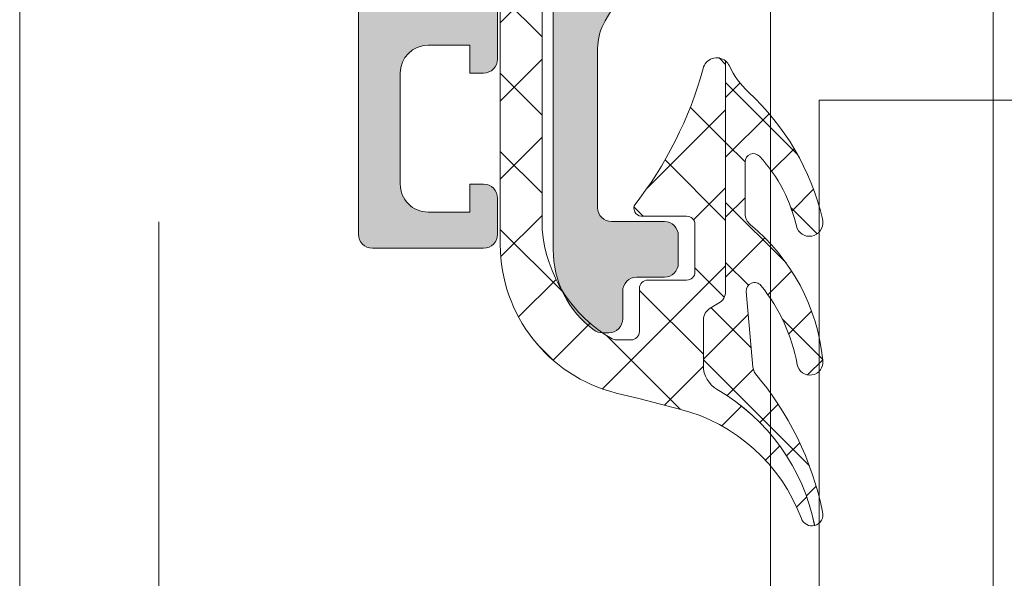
# Model space of a CAD drawing. Header units: millimetres. Extents: x 213386 to 506888, y 183055 to 450952.
# Tile 103 of 256: x 373037 to 373072, y 297302 to 297322. Entities that reach past the tile are written whole.
import ezdxf

# ---------------------------------------------------------------- set-up
doc = ezdxf.new("R2010")
doc.units = ezdxf.units.MM
doc.linetypes.add('ČÁRKOVANÁ', pattern=[19.049999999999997, 12.7, -6.35])
doc.layers.add('FASÁDA DETAILNÍ', color=255, linetype='Continuous', lineweight=0)

msp = doc.modelspace()

# ---------------------------------------------------------------- hatches: boundary and pattern name
at = {"layer": 'FASÁDA DETAILNÍ'}
h = msp.add_hatch(color=256, dxfattribs=at)
edge = h.paths.add_edge_path()
edge.add_arc((373049.320223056, 297314.206440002), 0.5000674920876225, 180.0077324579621, 269.9922675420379)
edge.add_line((373049.3201555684, 297313.7063725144), (373053.3201555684, 297313.7063725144))
edge.add_arc((373053.3200880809, 297314.206440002), 0.5000674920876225, 270.007732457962, 359.992267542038)
edge.add_line((373053.8201555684, 297314.2063725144), (373053.8201555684, 297315.5064213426))
edge.add_arc((373053.3201186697, 297315.5063844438), 0.5000369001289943, 0.004227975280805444, 89.9957720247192)
edge.add_line((373053.3201555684, 297316.0064213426), (373052.8201555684, 297316.0064213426))
edge.add_line((373052.8201555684, 297316.0064213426), (373052.8201555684, 297315.0064213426))
edge.add_line((373052.8201555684, 297315.0064213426), (373051.3201555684, 297315.0064213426))
edge.add_arc((373051.3201185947, 297316.0063843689), 0.9999630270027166, 179.9978814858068, 270.0021185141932, ccw=False)
edge.add_line((373050.3201555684, 297316.0064213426), (373050.3201555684, 297320.0064213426))
edge.add_arc((373051.3202324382, 297320.0063444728), 1.000076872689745, 90.0044039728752, 179.9955960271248, ccw=False)
edge.add_line((373051.3201555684, 297321.0064213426), (373052.8201555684, 297321.0064213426))
edge.add_line((373052.8201555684, 297321.0064213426), (373052.8201555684, 297320.0064213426))
edge.add_line((373052.8201555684, 297320.0064213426), (373053.3201555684, 297320.0064213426))
edge.add_arc((373053.3202130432, 297320.5063638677), 0.4999425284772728, 269.9934131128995, 360.0065868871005)
edge.add_line((373053.8201555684, 297320.5064213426), (373053.8201555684, 297323.3064091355))
edge.add_arc((373053.3201555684, 297323.3064091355), 0.5, 0, 90)
edge.add_line((373053.3201555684, 297323.8064091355), (373053.1201555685, 297323.8064091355))
edge.add_arc((373053.1201555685, 297323.3064091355), 0.5, 90, 180)
edge.add_line((373052.6201555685, 297323.3064091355), (373052.6201555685, 297322.8064091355))
edge.add_arc((373052.1201204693, 297322.8064442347), 0.5000351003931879, 270.00402178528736, 359.99597821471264, ccw=False)
edge.add_line((373052.1201555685, 297322.3064091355), (373051.3201525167, 297322.3064091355))
edge.add_arc((373051.3201690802, 297322.806425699), 0.5000165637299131, 180.0018979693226, 269.9981020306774, ccw=False)
edge.add_line((373050.8201525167, 297322.8064091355), (373050.8201525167, 297354.106403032))
edge.add_line((373050.8201525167, 297354.106403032), (373051.2525491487, 297360.1448606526))
edge.add_arc((373052.2517688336, 297360.1064045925), 0.9999594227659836, 90, 177.7959971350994, ccw=False)
edge.add_line((373052.2517688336, 297361.1063640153), (373058.9202210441, 297361.1063640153))
edge.add_arc((373058.9202210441, 297360.6063640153), 0.5, 0, 90, ccw=False)
edge.add_line((373059.4202210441, 297360.6063640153), (373059.4202210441, 297359.7063640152))
edge.add_arc((373059.9202210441, 297359.7063640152), 0.5, 180, 270)
edge.add_line((373059.9202210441, 297359.2063640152), (373061.32022257, 297359.2063640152))
edge.add_arc((373061.5877431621, 297359.1275275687), 0.278895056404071, 88.83541063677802, 163.5801235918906, ccw=False)
edge.add_line((373061.59341157, 297359.4063650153), (373062.04700557, 297359.4063650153))
edge.add_arc((373062.0526662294, 297359.1274969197), 0.2789255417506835, 16.42459454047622, 91.16287005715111, ccw=False)
edge.add_line((373062.32020957, 297359.2063640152), (373064.20022057, 297359.2063640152))
edge.add_arc((373064.20022057, 297359.5063640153), 0.3000000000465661, 270.0000000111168, 360)
edge.add_line((373064.50022057, 297359.5063640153), (373064.50022057, 297360.4863383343))
edge.add_arc((373064.20022057, 297360.4863383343), 0.3000000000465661, 1.111684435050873e-08, 89.99999998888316)
edge.add_line((373064.20022057, 297360.7863383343), (373061.44022257, 297360.7863383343))
edge.add_arc((373061.44022257, 297360.9063383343), 0.1199999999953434, 180, 270, ccw=False)
edge.add_line((373061.32022257, 297360.9063383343), (373061.32022257, 297365.2063640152))
edge.add_arc((373061.82022257, 297365.2063640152), 0.5, 90, 180, ccw=False)
edge.add_line((373061.82022257, 297365.7063640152), (373062.52022257, 297365.7063640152))
edge.add_line((373062.52022257, 297365.7063640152), (373064.9130428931, 297364.3248685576))
edge.add_arc((373064.9821027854, 297364.4444837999), 0.1381197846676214, 240.0000000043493, 360)
edge.add_line((373065.12022257, 297364.4444837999), (373065.12022257, 297368.2063640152))
edge.add_arc((373067.12022257, 297368.2063640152), 2, 90, 180, ccw=False)
edge.add_line((373067.12022257, 297370.2063640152), (373067.6882179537, 297370.2063640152))
edge.add_arc((373067.6882179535, 297370.7063640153), 0.5000000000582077, 270.0000000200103, 304.4790717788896)
edge.add_arc((373065.1407446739, 297374.4158626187), 4.999999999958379, 304.4790717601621, 354.6507719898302)
edge.add_arc((373069.9820959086, 297373.9682442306), 0.1381197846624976, 352.2975625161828, 479.9999999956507)
edge.add_line((373069.9130360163, 297374.0878594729), (373067.5202156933, 297372.7063640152))
edge.add_line((373067.5202156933, 297372.7063640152), (373066.8202156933, 297372.7063640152))
edge.add_arc((373066.8202156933, 297373.2063640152), 0.5, 180, 270, ccw=False)
edge.add_line((373066.3202156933, 297373.2063640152), (373066.3202156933, 297377.5063896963))
edge.add_arc((373066.4402156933, 297377.5063896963), 0.1199999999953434, 90, 180, ccw=False)
edge.add_line((373066.4402156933, 297377.6263896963), (373069.2002136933, 297377.6263896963))
edge.add_arc((373069.2002136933, 297377.9263896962), 0.2999999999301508, 270, 360)
edge.add_line((373069.5002136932, 297377.9263896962), (373069.5002136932, 297378.9063640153))
edge.add_arc((373069.2002136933, 297378.9063640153), 0.2999999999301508, 0, 90)
edge.add_line((373069.2002136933, 297379.2063640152), (373067.3202026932, 297379.2063640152))
edge.add_arc((373067.0526593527, 297379.2852311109), 0.2789255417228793, 268.83712993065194, 343.5754054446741, ccw=False)
edge.add_line((373067.0469986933, 297379.0063630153), (373066.5934046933, 297379.0063630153))
edge.add_arc((373066.5877362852, 297379.2852004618), 0.2788950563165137, 196.4198764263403, 271.1645893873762, ccw=False)
edge.add_line((373066.3202156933, 297379.2063640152), (373063.320157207, 297379.2063640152))
edge.add_line((373063.320157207, 297379.2063640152), (373062.620054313, 297378.5062916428))
edge.add_line((373062.620054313, 297378.5062916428), (373062.620054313, 297377.9062855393))
edge.add_line((373062.620054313, 297377.9062855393), (373064.2200604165, 297377.9062855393))
edge.add_arc((373064.2200509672, 297377.4062760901), 0.5000094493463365, 0.0010827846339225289, 89.99891721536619, ccw=False)
edge.add_line((373064.7200604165, 297377.4062855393), (373064.7200604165, 297377.0108574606))
edge.add_arc((373064.2200604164, 297377.0108574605), 0.5000000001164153, -14.999999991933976, 6.670120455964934e-09, ccw=False)
edge.add_line((373064.7030233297, 297376.881447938), (373064.3188145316, 297375.4475611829))
edge.add_arc((373063.3528887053, 297375.7063802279), 0.9999999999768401, 270.00000000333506, 345.0000000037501, ccw=False)
edge.add_line((373063.3528887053, 297374.706380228), (373057.6200665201, 297374.706380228))
edge.add_line((373057.6200665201, 297374.706380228), (373057.6200665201, 297377.9062855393))
edge.add_line((373057.6200665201, 297377.9062855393), (373058.420054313, 297377.9062855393))
edge.add_line((373058.420054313, 297377.9062855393), (373058.420054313, 297378.5062916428))
edge.add_line((373058.420054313, 297378.5062916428), (373057.2076214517, 297379.2062733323))
edge.add_line((373057.2076214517, 297379.2062733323), (373056.1200665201, 297379.2062733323))
edge.add_line((373056.1200665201, 297379.2062733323), (373056.1200665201, 297364.2063640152))
edge.add_arc((373055.6200665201, 297364.2063640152), 0.5, -90, 0, ccw=False)
edge.add_line((373055.6200665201, 297363.7063640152), (373049.8201555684, 297363.7063640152))
edge.add_arc((373049.8201555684, 297362.7063640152), 1, 90, 180)
edge.add_line((373048.8201555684, 297362.7063640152), (373048.8201555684, 297314.2063725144))
edge = h.paths.add_edge_path(flags=16)
edge.add_line((373058.420054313, 297373.106380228), (373062.820054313, 297373.106380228))
edge.add_arc((373062.820054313, 297372.606380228), 0.5, 0, 90, ccw=False)
edge.add_line((373063.320054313, 297372.606380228), (373063.320054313, 297368.206380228))
edge.add_arc((373062.820054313, 297368.206380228), 0.5, -90, 0, ccw=False)
edge.add_line((373062.820054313, 297367.706380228), (373058.420054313, 297367.706380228))
edge.add_arc((373058.420054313, 297368.206380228), 0.5, 180, 270, ccw=False)
edge.add_line((373057.920054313, 297368.206380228), (373057.920054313, 297372.606380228))
edge.add_arc((373058.420054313, 297372.606380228), 0.5, 90, 180, ccw=False)
h = msp.add_hatch(dxfattribs=at)
h.set_pattern_fill('ANSI37', color=256, scale=0.625, angle=-1.272221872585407e-14, style=0)
h.set_pattern_definition([(44.99999999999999, (373055.8201555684, 297323.7063726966), (-1.403165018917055, 1.403165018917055), []), (135, (373055.8201555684, 297323.7063726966), (-1.403165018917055, -1.403165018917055), [])])
edge = h.paths.add_edge_path()
edge.add_ellipse((373060.4407174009, 297314.8194571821), major_axis=(-5.039467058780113, 0), ratio=1, start_angle=4.964461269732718, end_angle=60.20821553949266)
edge.add_ellipse((373058.085917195, 297310.7063727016), major_axis=(-0.3000000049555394, 0), ratio=1, start_angle=60.2078270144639, end_angle=89.99930738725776)
edge.add_line((373058.0859135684, 297310.4063726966), (373058.6201975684, 297310.4063696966))
edge.add_ellipse((373058.6201988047, 297310.7063694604), major_axis=(-0.2999997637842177, 0), ratio=1, start_angle=89.9997638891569, end_angle=180.0000451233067)
edge.add_line((373058.9201985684, 297310.7063696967), (373058.9201985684, 297312.2563666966))
edge.add_ellipse((373059.2202092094, 297312.2563590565), major_axis=(-0.3000106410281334, 0), ratio=1, start_angle=270.00432394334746, end_angle=359.99854088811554, ccw=False)
edge.add_line((373059.2201865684, 297312.5563696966), (373060.6201685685, 297312.5563806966))
edge.add_ellipse((373060.6201657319, 297312.856370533), major_axis=(-0.2999898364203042, 0), ratio=1, start_angle=90.00054175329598, end_angle=179.9996492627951)
edge.add_line((373060.9201555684, 297312.8563686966), (373060.9201555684, 297314.5563806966))
edge.add_ellipse((373060.6201454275, 297314.5563735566), major_axis=(-0.3000101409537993, 0), ratio=1, start_angle=180.0013636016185, end_angle=269.9955805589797)
edge.add_line((373060.6201685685, 297314.8563836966), (373059.0563375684, 297314.8563726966))
edge.add_ellipse((373059.0234805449, 297315.1575317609), major_axis=(-0.3029461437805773, 0), ratio=1, start_angle=-13.483577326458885, end_angle=96.2264509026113, ccw=False)
edge.add_ellipse((373047.7075162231, 297323.8624548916), major_axis=(-14.00076634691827, 0), ratio=1, start_angle=141.9243799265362, end_angle=164.6982677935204)
edge.add_ellipse((373061.6997539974, 297320.0557413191), major_axis=(-0.500472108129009, 0), ratio=1, start_angle=230.1933656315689, end_angle=347.08239147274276, ccw=False)
edge.add_line((373062.0201555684, 297320.4402086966), (373062.0201555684, 297312.1569296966))
edge.add_ellipse((373061.5201558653, 297312.1569302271), major_axis=(-0.4999997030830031, 0), ratio=1, start_angle=119.99998035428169, end_angle=179.9999392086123, ccw=False)
edge.add_line((373061.7701555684, 297311.7239176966), (373061.4701555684, 297311.5507116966))
edge.add_ellipse((373061.7201552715, 297311.1176991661), major_axis=(-0.4999997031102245, 0), ratio=1, start_angle=299.9999803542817, end_angle=359.9999392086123)
edge.add_line((373061.2201555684, 297311.1176996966), (373061.2201555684, 297309.4883516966))
edge.add_ellipse((373062.2201549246, 297309.4883509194), major_axis=(-0.9999993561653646, 0), ratio=1, start_angle=-4.452966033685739e-05, end_angle=59.94966113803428)
edge.add_ellipse((373058.0638281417, 297302.3039702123), major_axis=(-7.300023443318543, 0), ratio=1, start_angle=191.2855536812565, end_angle=239.9496454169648, ccw=False)
edge.add_ellipse((373065.1201651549, 297304.1192023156), major_axis=(-0.3999905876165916, 0), ratio=1, start_angle=20.501829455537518, end_angle=104.85297522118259, ccw=False)
edge.add_ellipse((373058.7710670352, 297301.7451353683), major_axis=(-6.378448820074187, 0), ratio=1, start_angle=200.5018745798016, end_angle=255.5474022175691)
edge.add_line((373060.3629935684, 297307.9217346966), (373058.9522865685, 297308.2853216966))
edge.add_line((373058.9522865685, 297308.2853216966), (373058.0895855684, 297308.4954346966))
edge.add_ellipse((373059.4201505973, 297313.8320574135), major_axis=(-5.499995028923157, 0), ratio=1, start_angle=-3.4201912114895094e-05, end_angle=76.00004503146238, ccw=False)
edge.add_line((373053.9201555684, 297313.8320606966), (373053.9201555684, 297326.2500886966))
edge.add_line((373053.9201555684, 297326.2500886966), (373054.2077745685, 297327.6131456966))
edge.add_ellipse((373053.7185482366, 297327.7163783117), major_axis=(-0.4999993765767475, 0), ratio=1, start_angle=168.0846992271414, end_angle=229.716248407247)
edge.add_line((373054.0418345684, 297328.0978036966), (373052.1852265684, 297329.6714146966))
edge.add_ellipse((373052.6701560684, 297330.2435536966), major_axis=(-0.7499997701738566, 0), ratio=1, start_angle=-130.2837061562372, end_angle=49.7162938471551, ccw=False)
edge.add_line((373053.1550855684, 297330.8156926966), (373055.4667295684, 297328.8564066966))
edge.add_ellipse((373054.8201574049, 297328.0935550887), major_axis=(-0.9999990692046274, 0), ratio=1, start_angle=168.0847521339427, end_angle=229.7163013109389, ccw=False)
edge.add_line((373055.7986105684, 297327.8870906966), (373055.4201555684, 297326.0935536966))
edge.add_line((373055.4201555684, 297326.0935536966), (373055.4201555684, 297314.3833526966))
h = msp.add_hatch(color=256, dxfattribs=at)
edge = h.paths.add_edge_path()
edge.add_line((373058.2201555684, 297328.2063726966), (373058.5201555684, 297327.8331676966))
edge.add_line((373058.5201555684, 297327.8331676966), (373058.5201555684, 297323.8599626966))
edge.add_ellipse((373056.5201483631, 297323.859964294), major_axis=(-2.000007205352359, 0), ratio=1, start_angle=150.0000663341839, end_angle=179.9999542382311, ccw=False)
edge.add_line((373058.2522065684, 297322.8599626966), (373057.6881045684, 297321.8829106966))
edge.add_ellipse((373059.4201627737, 297320.8829090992), major_axis=(-2.000007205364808, 0), ratio=1, start_angle=330.0000663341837, end_angle=359.9999542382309)
edge.add_line((373057.4201555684, 297320.8829106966), (373057.4201555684, 297315.1630766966))
edge.add_ellipse((373057.9201551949, 297315.1630763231), major_axis=(-0.4999996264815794, 0), ratio=1, start_angle=-4.280210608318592e-05, end_angle=90.00004280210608)
edge.add_line((373057.9201555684, 297314.6630766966), (373059.8201555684, 297314.6630766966))
edge.add_ellipse((373059.8204135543, 297314.1633346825), major_axis=(-0.499742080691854, 0), ratio=1, start_angle=179.9704217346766, end_angle=270.0295782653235, ccw=False)
edge.add_line((373060.3201555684, 297314.1630766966), (373060.3201555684, 297313.1630766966))
edge.add_ellipse((373059.8204135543, 297313.1628187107), major_axis=(-0.499742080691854, 0), ratio=1, start_angle=89.9704217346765, end_angle=180.0295782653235, ccw=False)
edge.add_line((373059.8201555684, 297312.6630766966), (373058.8201555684, 297312.6630766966))
edge.add_ellipse((373058.8198950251, 297312.16333724), major_axis=(-0.4997395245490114, 0), ratio=1, start_angle=-90.02987163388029, end_angle=0.02987163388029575)
edge.add_line((373058.3201555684, 297312.1630766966), (373058.3201555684, 297311.1630766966))
edge.add_ellipse((373057.8204074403, 297311.1628228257), major_axis=(-0.4997481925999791, 0), ratio=1, start_angle=89.97112306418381, end_angle=180.0291061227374, ccw=False)
edge.add_line((373057.8201555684, 297310.6630746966), (373057.5871245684, 297310.6630746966))
edge.add_ellipse((373057.5871240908, 297311.1630739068), major_axis=(-0.4999992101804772, 0), ratio=1, start_angle=53.75068699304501, end_angle=90.00005472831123, ccw=False)
edge.add_ellipse((373059.4201619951, 297313.6630772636), major_axis=(-3.600006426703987, 0), ratio=1, start_angle=4.08543301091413e-05, end_angle=53.75061391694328, ccw=False)
edge.add_line((373055.8201555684, 297313.6630746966), (373055.8201555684, 297323.6063726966))
edge.add_ellipse((373056.020155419, 297323.606372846), major_axis=(-0.1999998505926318, 0), ratio=1, start_angle=-90.00004280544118, end_angle=4.2805441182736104e-05, ccw=False)
edge.add_line((373056.0201555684, 297323.8063726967), (373056.7373765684, 297323.8063726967))
edge.add_line((373056.7373765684, 297323.8063726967), (373056.8782755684, 297323.6654116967))
edge.add_ellipse((373057.0201555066, 297323.806373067), major_axis=(-0.200000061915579, 0), ratio=1, start_angle=44.81392437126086, end_angle=179.9998939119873)
edge.add_line((373057.2201555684, 297323.8063726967), (373057.2201555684, 297325.7059416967))
edge.add_line((373057.2201555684, 297325.7059416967), (373057.5344735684, 297329.7845896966))
edge.add_ellipse((373058.0283182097, 297329.7063721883), major_axis=(-0.5000005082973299, 0), ratio=1, start_angle=270.00007347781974, end_angle=350.9999772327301, ccw=False)
edge.add_line((373058.0283175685, 297330.2063726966), (373058.2201555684, 297330.2063726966))
edge.add_ellipse((373058.220155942, 297329.7063730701), major_axis=(-0.4999996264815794, 0), ratio=1, start_angle=179.9999571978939, end_angle=270.0000428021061, ccw=False)
edge.add_line((373058.7201555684, 297329.7063726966), (373058.7201555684, 297329.6063726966))
edge.add_ellipse((373058.5201557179, 297329.6063725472), major_axis=(-0.1999998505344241, 0), ratio=1, start_angle=89.99995717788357, end_angle=180.0000427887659, ccw=False)
edge.add_line((373058.5201555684, 297329.4063726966), (373058.2201555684, 297329.4063726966))
edge.add_line((373058.2201555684, 297329.4063726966), (373058.2201555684, 297328.2063726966))
h = msp.add_hatch(dxfattribs=at)
h.set_pattern_fill('ANSI37', color=256, scale=0.48, angle=-1.272221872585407e-14, style=0)
h.set_pattern_definition([(44.99999999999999, (373055.8201555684, 297323.7063726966), (-1.077630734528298, 1.077630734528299), []), (135, (373055.8201555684, 297323.7063726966), (-1.077630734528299, -1.077630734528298), [])])
edge = h.paths.add_edge_path()
edge.add_arc((373063.2211548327, 297314.9452592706), 0.4999992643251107, 180.0000657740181, 230.5926628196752, ccw=False)
edge.add_line((373062.7211555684, 297314.9452586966), (373062.7211555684, 297316.8073556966))
edge.add_arc((373063.0211557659, 297316.8073553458), 0.3000001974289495, 42.6421569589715, 179.9999329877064, ccw=False)
edge.add_arc((373059.1473608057, 297313.23994063), 5.566188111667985, 12.19103264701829, 42.64226110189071, ccw=False)
edge.add_arc((373065.0314370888, 297314.6232345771), 0.4897187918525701, 205.1172428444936, 377.013972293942)
edge.add_arc((373056.691679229, 297312.6773432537), 9.052420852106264, 13.34343871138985, 47.20667886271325)
edge.add_arc((373064.8795594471, 297321.5215199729), 2.999999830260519, 204.7549030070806, 227.2067131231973, ccw=False)
edge.add_arc((373061.7007533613, 297320.0557378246), 0.5004751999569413, 24.75517575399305, 50.19356581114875)
edge.add_line((373062.0211555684, 297320.4402086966), (373062.0211555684, 297312.1569296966))
edge.add_arc((373061.5211558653, 297312.1569302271), 0.4999997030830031, 299.9999803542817, 359.99993920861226, ccw=False)
edge.add_line((373061.7711555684, 297311.7239176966), (373061.4711555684, 297311.5507116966))
edge.add_arc((373061.7211552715, 297311.1176991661), 0.4999997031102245, 119.9999803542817, 179.9999392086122)
edge.add_line((373061.2211555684, 297311.1176996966), (373061.2211555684, 297309.4883516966))
edge.add_arc((373062.2211549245, 297309.4883509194), 0.999999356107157, 179.9999554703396, 239.9496611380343)
edge.add_arc((373058.0648281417, 297302.3039702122), 7.300023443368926, 11.285553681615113, 59.94964541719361, ccw=False)
edge.add_arc((373065.1211652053, 297304.1192027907), 0.399991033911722, 284.8529507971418, 375.0012765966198)
edge.add_arc((373054.6016611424, 297301.9924823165), 11.13157184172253, 11.55765778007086, 40.58696127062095)
edge.add_line((373063.0551925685, 297309.2346986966), (373062.9974915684, 297309.4269156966))
edge.add_line((373062.9974915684, 297309.4269156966), (373062.7596535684, 297312.1441226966))
edge.add_arc((373063.0585108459, 297312.1702816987), 0.2999999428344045, 39.03095114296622, 185.0023550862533, ccw=False)
edge.add_arc((373058.3782847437, 297308.3761096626), 6.324969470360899, 10.479970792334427, 39.03103330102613, ccw=False)
edge.add_arc((373065.056120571, 297309.6049869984), 0.4650353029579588, 189.7079737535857, 367.5281371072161)
edge.add_arc((373058.2997882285, 297308.955488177), 7.252239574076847, 5.621671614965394, 50.59248911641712)

# ---------------------------------------------------------------- linework, layer by layer
for p, q in [((373063.6382437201, 288952.6545279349), (373063.6382437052, 307967.1544280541)), ((373063.6382437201, 293752.6545279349), (373063.638243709, 307967.1544280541)), ((373063.6382437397, 284292.1544280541), (373063.6382437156, 307967.1544280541)), ((373071.6382437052, 307967.1544280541), (373071.6382437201, 288952.6545279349)), ((373071.638243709, 307967.1544280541), (373071.6382437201, 293752.6545279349)), ((373071.6382437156, 307967.1544280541), (373071.6382437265, 297319.0318729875)), ((373071.6382437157, 307967.1544280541), (373071.6382437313, 292519.031885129)), ((373071.6382437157, 307967.1544280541), (373071.6382437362, 287719.0318729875)), ((373063.6382437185, 296377.6545368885), (373063.6382437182, 298286.6543378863)), ((373071.6382437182, 298286.6543378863), (373071.6382437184, 297319.0318729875))]:
    msp.add_line(p, q, dxfattribs=at)
for points in [[(399616.6382373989, 284292.1544280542), (373036.6382373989, 284292.1544280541), (373036.6382373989, 307972.1544280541), (399616.6382373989, 307972.1544280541)], [(373065.3842437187, 296931.3410961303), (373065.3842437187, 297319.0318729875), (373109.3842437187, 297319.0318729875), (373109.3842437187, 296931.3410961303), (373109.3842437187, 296850.3702173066), (373065.3842437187, 296850.3702173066)]]:
    msp.add_lwpolyline(points, close=True, dxfattribs=at)
at = {"layer": 'FASÁDA DETAILNÍ', "linetype": 'ČÁRKOVANÁ', "ltscale": 5}
msp.add_lwpolyline([(399611.6382373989, 284297.1544280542), (373041.6382373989, 284297.1544280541), (373041.6382373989, 307967.1544280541), (399611.6382373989, 307967.1544280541)], close=True, dxfattribs=at)
at = {"layer": 'FASÁDA DETAILNÍ'}
msp.add_lwpolyline([(373048.8201555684, 297362.7063640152), (373048.8201555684, 297314.2063725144, 0.4141345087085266), (373049.3201555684, 297313.7063725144), (373053.3201555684, 297313.7063725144, 0.4141345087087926), (373053.8201555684, 297314.2063725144), (373053.8201555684, 297315.5064213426, 0.4141703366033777), (373053.3201555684, 297316.0064213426), (373052.8201555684, 297316.0064213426), (373052.8201555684, 297315.0064213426), (373051.3201555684, 297315.0064213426, -0.4142352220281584), (373050.3201555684, 297316.0064213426), (373050.3201555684, 297320.0064213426, -0.4141685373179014), (373051.3201555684, 297321.0064213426), (373052.8201555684, 297321.0064213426), (373052.8201555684, 297320.0064213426), (373053.3201555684, 297320.0064213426, 0.4142809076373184), (373053.8201555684, 297320.5064213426), (373053.8201555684, 297323.3064091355, 0.4142135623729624)], format="xyb", dxfattribs=at)
at = {"layer": 'FASÁDA DETAILNÍ', "extrusion": (0, 0, -1)}
for points in [[(-373055.4201555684, 297326.0935536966), (-373055.4201555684, 297314.3833526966), (-373055.4201555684, 297314.3833526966, -0.245826), (-373057.9368605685, 297310.4460226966, -0.130727), (-373058.0859135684, 297310.4063726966), (-373058.6201975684, 297310.4063696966), (-373058.6201975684, 297310.4063696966, -0.414215), (-373058.9201985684, 297310.7063696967), (-373058.9201985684, 297312.2563666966), (-373058.9201985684, 297312.2563666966, 0.414184), (-373059.2201865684, 297312.5563696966), (-373060.6201685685, 297312.5563806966), (-373060.6201685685, 297312.5563806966, -0.414209), (-373060.9201555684, 297312.8563686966), (-373060.9201555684, 297314.5563806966), (-373060.9201555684, 297314.5563806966, -0.414184), (-373060.6201685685, 297314.8563836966), (-373059.0563375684, 297314.8563726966), (-373059.0563375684, 297314.8563726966, 0.51896), (-373058.7288845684, 297315.2281686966, -0.0996982), (-373061.2119475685, 297320.1676216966, 0.559391), (-373062.0201555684, 297320.4402086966), (-373062.0201555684, 297312.1569296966), (-373062.0201555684, 297312.1569296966, 0.267949), (-373061.7701555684, 297311.7239176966), (-373061.4701555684, 297311.5507116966), (-373061.4701555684, 297311.5507116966, -0.267949), (-373061.2201555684, 297311.1176996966), (-373061.2201555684, 297309.4883516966), (-373061.2201555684, 297309.4883516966, -0.267714), (-373061.7193945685, 297308.6227656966, 0.215587), (-373065.2226985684, 297303.7325766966, 0.385623), (-373064.7455095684, 297303.9791106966, -0.244909), (-373060.3629935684, 297307.9217346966), (-373058.9522865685, 297308.2853216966), (-373058.0895855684, 297308.4954346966), (-373058.0895855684, 297308.4954346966, 0.344328), (-373053.9201555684, 297313.8320606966), (-373053.9201555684, 297326.2500886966)], [(-373058.2522065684, 297322.8599626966), (-373057.6881045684, 297321.8829106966), (-373057.6881045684, 297321.8829106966, -0.131652), (-373057.4201555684, 297320.8829106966), (-373057.4201555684, 297315.1630766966), (-373057.4201555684, 297315.1630766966, -0.414214), (-373057.9201555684, 297314.6630766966), (-373059.8201555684, 297314.6630766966), (-373059.8201555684, 297314.6630766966, 0.414516), (-373060.3201555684, 297314.1630766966), (-373060.3201555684, 297313.1630766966), (-373060.3201555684, 297313.1630766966, 0.414516), (-373059.8201555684, 297312.6630766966), (-373058.8201555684, 297312.6630766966), (-373058.8201555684, 297312.6630766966, -0.414519), (-373058.3201555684, 297312.1630766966), (-373058.3201555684, 297311.1630766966), (-373058.3201555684, 297311.1630766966, 0.41451), (-373057.8201555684, 297310.6630746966), (-373057.5871245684, 297310.6630746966), (-373057.5871245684, 297310.6630746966, 0.1595), (-373057.2914745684, 297310.7598486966, 0.238928), (-373055.8201555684, 297313.6630746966), (-373055.8201555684, 297323.6063726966)]]:
    msp.add_lwpolyline(points, format="xyb", dxfattribs=at)
at = {"layer": 'FASÁDA DETAILNÍ'}
msp.add_lwpolyline([(373062.9037405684, 297314.5589336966, -0.224409), (373062.7211555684, 297314.9452586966), (373062.7211555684, 297316.8073556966), (373062.7211555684, 297316.8073556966, -0.683163), (373063.2418355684, 297317.0105806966, -0.133656), (373064.5880255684, 297314.4153626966, 0.931673), (373065.4997225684, 297314.7665286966, 0.148841), (373062.8414935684, 297319.3200916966, -0.0982791), (373062.1552375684, 297320.2653076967, 0.111454), (373062.0211555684, 297320.4402086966), (373062.0211555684, 297312.1569296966), (373062.0211555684, 297312.1569296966, -0.267949), (373061.7711555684, 297311.7239176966), (373061.4711555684, 297311.5507116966), (373061.4711555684, 297311.5507116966, 0.267949), (373061.2211555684, 297311.1176996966), (373061.2211555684, 297309.4883516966), (373061.2211555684, 297309.4883516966, 0.267714), (373061.7203945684, 297308.6227656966, -0.215587), (373065.2236985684, 297303.7325766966, 0.414972), (373065.5075245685, 297304.2227366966, 0.127346), (373063.0551925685, 297309.2346986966), (373062.9974915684, 297309.4269156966), (373062.7596535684, 297312.1441226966), (373062.7596535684, 297312.1441226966, -0.739768), (373063.2915525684, 297312.3592036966, -0.125226), (373064.5977445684, 297309.5265696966, 0.981156), (373065.5171475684, 297309.6659126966, 0.19878), (373062.9037405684, 297314.5589336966)], format="xyb", close=True, dxfattribs=at)

doc.saveas('drawing.dxf')
